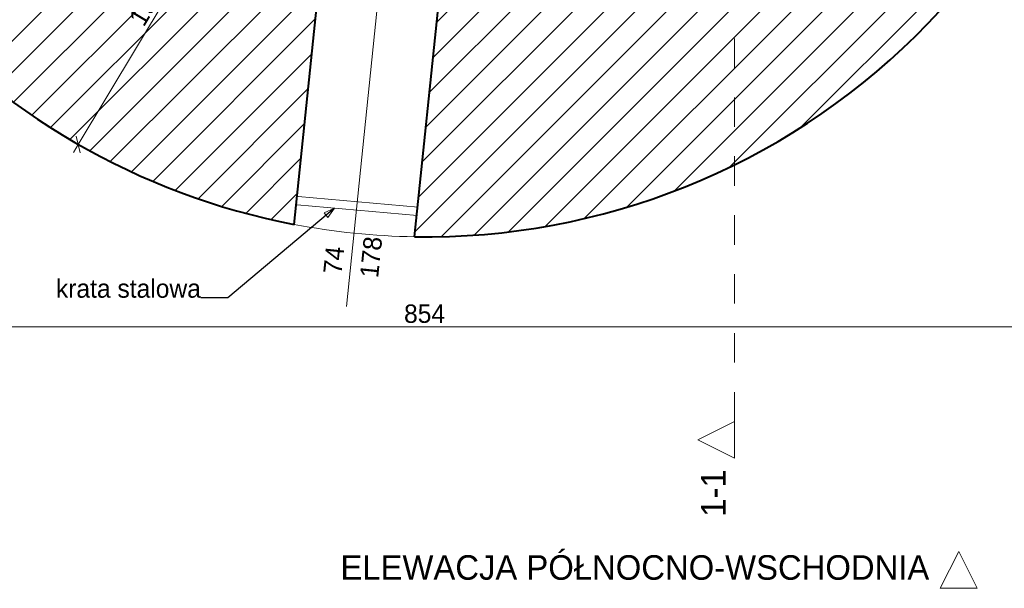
# Model space of a CAD drawing. Header units: millimetres. Extents: x 66061 to 82671, y 389 to 13188.
# Tile 2 of 5: x 70409 to 76428, y 389 to 3863. Entities that reach past the tile are written whole.
import ezdxf
from ezdxf.enums import TextEntityAlignment as Align

# ---------------------------------------------------------------- set-up
doc = ezdxf.new("R2010")
doc.units = ezdxf.units.MM
doc.header["$MEASUREMENT"] = 0
doc.linetypes.add('Przerywana', pattern=[360, 180, -180])
doc.linetypes.add('Wipeout_Contour', pattern=[1000, 0, -1000])
for name, color, linetype, lineweight in [('0_Nr_pióra__1', 7, 'Continuous', 13), ('inw_wymiarowanie_Nr_pióra__1', 7, 'Continuous', 13), ('inw_ściany zewnętrzne_Nr_pióra__27', 7, 'Continuous', 40), ('inw_ściany zewnętrzne_Nr_pióra__87', 7, 'Continuous', 13), ('Okna ARCHICADa_Nr_pióra__27', 7, 'Continuous', 40), ('Okna ARCHICADa_Nr_pióra__3', 7, 'Continuous', 13), ('Znaczniki okien ARCHICADa_Nr_pióra__1', 7, 'Continuous', 13), ('Znaczniki okien ARCHICADa_Nr_pióra__7', 7, 'Continuous', 20)]:
    doc.layers.add(name, color=color, linetype=linetype, lineweight=lineweight)
for name, color, linetype, lineweight, true_color in [('0_Nr_pióra__61', 7, 'Continuous', 13, 0x6a6a6a), ('inw_przekrój _Nr_pióra__101', 7, 'Continuous', 5, 0xb2b2b2), ('inw_przekrój _Nr_pióra__61', 7, 'Continuous', 13, 0x6a6a6a)]:
    doc.layers.add(name, color=color, linetype=linetype, lineweight=lineweight, true_color=true_color)
for name, color, linetype in [('inw_przekrój', 7, 'Continuous'), ('inw_wymiarowanie', 7, 'Continuous'), ('inw_ściany zewnętrzne', 7, 'Continuous'), ('Okna ARCHICADa', 7, 'Continuous'), ('Znaczniki okien ARCHICADa', 7, 'Continuous')]:
    doc.layers.add(name, color=color, linetype=linetype)
doc.styles.add('STYL_AUTOMATYCZNY_1', font='txt')
doc.dimstyles.new('STYL_AUTOMATYCZNY__1', dxfattribs={"dimtxt": 112.5, "dimasz": 71.25, "dimexe": 0.18, "dimexo": 0.0625, "dimgap": 0.09, "dimtad": 1, "dimdec": 0, "dimlfac": 0.1, "dimzin": 0, "dimdsep": 46, "dimtxsty": 'STYL_AUTOMATYCZNY_1', "dimblk": 'ARROWHEAD_6', "dimblk1": 'ARROWHEAD_6', "dimblk2": 'ARROWHEAD_6', "dimcen": 0.09, "dimse1": 1, "dimse2": 1, "dimclrd": 7, "dimclre": 7, "dimclrt": 7, "dimadec": 1, "dimazin": 0, "dimtfac": 1, "dimtdec": 4, "dimtmove": 0, "dimatfit": 3, "dimfxl": 0, "dimtolj": 1, "dimtzin": 0, "dimarcsym": 0})
doc.dimstyles.new('STYL_AUTOMATYCZNY__2', dxfattribs={"dimtxt": 112.5, "dimasz": 71.25, "dimexe": 0.18, "dimexo": 0.0625, "dimgap": 0.09, "dimtad": 1, "dimtih": 1, "dimtoh": 1, "dimdec": 0, "dimlfac": 0.1, "dimzin": 0, "dimdsep": 46, "dimtxsty": 'STYL_AUTOMATYCZNY_1', "dimblk": 'ARROWHEAD_6', "dimblk1": 'ARROWHEAD_6', "dimblk2": 'ARROWHEAD_6', "dimcen": 0.09, "dimse1": 1, "dimse2": 1, "dimclrd": 7, "dimclre": 7, "dimclrt": 7, "dimadec": 1, "dimazin": 0, "dimtfac": 1, "dimtdec": 4, "dimtmove": 0, "dimatfit": 3, "dimfxl": 0, "dimtolj": 1, "dimtzin": 0, "dimarcsym": 0})
doc.dimstyles.new('STYL_AUTOMATYCZNY__3', dxfattribs={"dimtxt": 0.18, "dimasz": 68.4, "dimexe": 0.18, "dimexo": 0.0625, "dimgap": 0.09, "dimtad": 0, "dimtih": 1, "dimtoh": 1, "dimdec": 4, "dimzin": 0, "dimdsep": 46, "dimcen": 0.09, "dimadec": 0, "dimazin": 0, "dimtfac": 1, "dimtdec": 4, "dimtmove": 0, "dimatfit": 3, "dimldrblk": 'ARROWHEAD_4', "dimfxl": 0, "dimtolj": 1, "dimtzin": 0, "dimarcsym": 0})
pattern_1 = [(45, (0, 0), (-95.45941, 95.45941), [])]

# ---------------------------------------------------------------- blocks, each defined once
blk = doc.blocks.new('Otwór okienny sklepiony eliptycznie 24')
at = {"layer": 'Okna ARCHICADa_Nr_pióra__27', "color": 7, "linetype": 'Continuous', "lineweight": 40}
for p, q in [((-370, 0), (-370, 1913)), ((370, 0), (370, 1913))]:
    blk.add_line(p, q, dxfattribs=at)
at = {"layer": 'Okna ARCHICADa_Nr_pióra__3', "color": 7, "linetype": 'Continuous', "lineweight": 13}
for radius, start, end in [(2370, 261.01835, 278.98165), (4270, 265.02903, 274.97097)]:
    blk.add_arc((0, 4253.9), radius, start, end, dxfattribs=at)
blk = doc.blocks.new('Znacznik O_PB')
at = {"layer": 'Znaczniki okien ARCHICADa_Nr_pióra__1', "color": 7, "linetype": 'Continuous', "lineweight": 13}
blk.add_line((0, -2350), (0, 0), dxfattribs=at)
at = {"layer": 'Znaczniki okien ARCHICADa_Nr_pióra__7', "color": 7, "lineweight": 20, "style": 'STYL_AUTOMATYCZNY_1'}
for tag, rotation, p in [('AC_MarkerText_4', 360, (-212.3, 6.6)), ('AC_MarkerText_2', 90, (-13.2, -2159.8)), ('AC_MarkerText_3', 90, (211.8, -2159.8))]:
    blk.add_attdef(tag, text='', height=112.5, rotation=rotation, dxfattribs=at).set_placement(p, align=Align.BOTTOM_LEFT)
blk = doc.blocks.new('Ściana_2_4', base_point=(70520, 6805.8))
at = {"layer": 'inw_ściany zewnętrzne', "linetype": 'Continuous', "lineweight": 0, "true_color": 0x000000}
h = blk.add_hatch(dxfattribs=at)
h.set_pattern_fill('Bloczki_ceramiczne_0004', color=18, style=0, pattern_type=2)
h.set_pattern_definition(pattern_1)
h.paths.add_polyline_path([(73018.6, 4439.3), (72823, 2536.3, 0.418821), (77160, 6805.8), (75260, 6805.8, -0.398399)])
h = blk.add_hatch(dxfattribs=at)
h.set_pattern_fill('Bloczki_ceramiczne_0004', color=18, style=0, pattern_type=2)
h.set_pattern_definition(pattern_1)
h.paths.add_polyline_path([(69646, 4029.3, 0.17003), (72086.8, 2612), (72282.5, 4515, -0.140291), (71162.5, 5183.3)])
at = {"layer": 'inw_ściany zewnętrzne_Nr_pióra__27', "color": 7, "linetype": 'Continuous', "lineweight": 40}
for p, q in [((72086.8, 2612), (72282.5, 4515)), ((72823, 2536.3), (73018.6, 4439.3))]:
    blk.add_line(p, q, dxfattribs=at)
for start, end in [(269.10012, 0), (220.5594, 259.15818)]:
    blk.add_arc((72890, 6805.8), 4270, start, end, dxfattribs=at)
at = {"layer": 'Okna ARCHICADa', "color": 7, "linetype": 'Continuous', "lineweight": 13, "xscale": -1, "zscale": 1000, "rotation": 354.1291511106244}
blk.add_blockref('Otwór okienny sklepiony eliptycznie 24', (72454.9, 2574.2), dxfattribs=at)
at = {"layer": 'Znaczniki okien ARCHICADa', "color": 7, "lineweight": 13}
ref = blk.add_blockref('Znacznik O_PB', (72647.6, 4448.2), dxfattribs=dict(at, rotation=354.1291511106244))
ref.add_attrib('AC_MarkerText_2', '74', dxfattribs={"layer": 'Znaczniki okien ARCHICADa_Nr_pióra__7', "color": 7, "lineweight": 20, "height": 112.5, "rotation": 84.12915, "style": 'STYL_AUTOMATYCZNY_1'}).set_placement((72409.4, 2301.3), align=Align.BOTTOM_LEFT)
ref.add_attrib('AC_MarkerText_3', '178', dxfattribs={"layer": 'Znaczniki okien ARCHICADa_Nr_pióra__7', "color": 7, "lineweight": 20, "height": 112.5, "rotation": 84.12915, "style": 'STYL_AUTOMATYCZNY_1'}).set_placement((72633.2, 2278.3), align=Align.BOTTOM_LEFT)
ref.add_attrib('AC_MarkerText_4', 'hp 29', dxfattribs={"layer": 'Znaczniki okien ARCHICADa_Nr_pióra__7', "color": 7, "lineweight": 20, "height": 112.5, "rotation": 354.12915, "style": 'STYL_AUTOMATYCZNY_1'}).set_placement((72435.9, 4476.6), align=Align.BOTTOM_LEFT)
blk = doc.blocks.new('*D27')
at = {"layer": 'inw_wymiarowanie_Nr_pióra__1', "color": 7, "linetype": 'Continuous', "lineweight": 13}
for p, q in [((74187.2, 8789.2), (71745.3, 4728.6)), ((71758.2, 4677.2), (71732.5, 4780.1)), ((71745.3, 4728.6), (70766.2, 3100.4)), ((70753.4, 3151.8), (70779, 3048.9)), ((70766.2, 3100.4), (70737.2, 3052.2))]:
    blk.add_line(p, q, dxfattribs=at)
at = {"layer": 'inw_wymiarowanie_Nr_pióra__1', "color": 7, "lineweight": 13, "insert": (71168.5, 3813.1), "char_height": 112.5, "attachment_point": 7, "rotation": 58.97921, "style": 'STYL_AUTOMATYCZNY_1'}
blk.add_mtext('\\A1;{\\pql;\\fCentury Gothic|b0|i0|c238|p34;190}', dxfattribs=at)
blk = doc.blocks.new('ARROWHEAD_6')
at = {"color": 0, "linetype": 'Continuous', "lineweight": 0}
for p, q in [((0, 0), (-1, 0)), ((-0.5, -0.5), (0.5, 0.5))]:
    blk.add_line(p, q, dxfattribs=at)
blk = doc.blocks.new('*D29')
at = {"layer": 'inw_wymiarowanie_Nr_pióra__1', "color": 7, "linetype": 'Continuous', "lineweight": 13}
for p, q in [((68563.8, 1986.3), (68620, 1986.3)), ((68657.5, 2023.8), (68582.5, 1948.8)), ((68620, 1986.3), (77160, 1986.3)), ((77122.5, 1948.8), (77197.5, 2023.8)), ((77160, 1986.3), (77216.3, 1986.3))]:
    blk.add_line(p, q, dxfattribs=at)
at = {"layer": 'inw_wymiarowanie_Nr_pióra__1', "color": 7, "lineweight": 13, "insert": (72758.2, 2008.8), "char_height": 112.5, "attachment_point": 7, "style": 'STYL_AUTOMATYCZNY_1'}
blk.add_mtext('\\A1;{\\pql;\\fCentury Gothic|b0|i0|c238|p34;854}', dxfattribs=at)
blk = doc.blocks.new('*D30')
at = {"layer": 'inw_wymiarowanie_Nr_pióra__1', "color": 7, "linetype": 'Continuous', "lineweight": 13}
for p, q in [((68256.3, 11038.3), (68181.3, 11113.3)), ((68218.8, 11075.8), (68218.8, 11132)), ((68218.8, 2535.8), (68218.8, 11075.8)), ((68181.3, 2573.3), (68256.3, 2498.3)), ((68218.8, 2479.5), (68218.8, 2535.8))]:
    blk.add_line(p, q, dxfattribs=at)
at = {"layer": 'inw_wymiarowanie_Nr_pióra__1', "color": 7, "lineweight": 13, "insert": (68196.3, 6674), "char_height": 112.5, "attachment_point": 7, "rotation": 90, "style": 'STYL_AUTOMATYCZNY_1'}
blk.add_mtext('\\A1;{\\pql;\\fCentury Gothic|b0|i0|c238|p34;854}', dxfattribs=at)
blk = doc.blocks.new('Elewacja_1_4', base_point=(64662.9, 388.9))
at = {"layer": '0_Nr_pióra__61', "color": 251, "lineweight": 13, "true_color": 0x6a6a6a, "insert": (75969.1, 439), "char_height": 150, "attachment_point": 9, "style": 'STYL_AUTOMATYCZNY_1'}
blk.add_mtext('\\A1;{\\pqr;\\pt0;\\fCentury Gothic|b0|i0|c238|p34;ELEWACJA PÓŁNOCNO-WSCHODNIA}', dxfattribs=at)
at = {"color": 254, "linetype": 'Wipeout_Contour', "lineweight": 0, "ltscale": 228451.807774}
blk.add_wipeout([(76036.6, 388.9), (76261.6, 388.9), (76149.1, 613.9)], dxfattribs=at)
at = {"layer": '0_Nr_pióra__61', "color": 251, "linetype": 'Continuous', "lineweight": 13, "true_color": 0x6a6a6a, "flags": 128}
blk.add_lwpolyline([(76036.6, 388.9), (76261.6, 388.9), (76149.1, 613.9)], close=True, dxfattribs=at)
blk = doc.blocks.new('ARROWHEAD_4')
at = {"color": 0, "linetype": 'Continuous', "lineweight": 0}
blk.add_line((0, 0), (-1, 0), dxfattribs=at)
at = {"color": 0, "linetype": 'Continuous', "lineweight": 0, "flags": 128}
blk.add_lwpolyline([(-1, 0.2679), (0, 0), (-1, -0.2679)], close=True, dxfattribs=at)
blk = doc.blocks.new('Płaszczyzna odcinająca_1_4', base_point=(74778.4, 1295.5))
at = {"layer": 'inw_przekrój _Nr_pióra__101', "color": 253, "linetype": 'Przerywana', "lineweight": 5, "true_color": 0xb2b2b2}
blk.add_line((74778.4, 1408), (74778.4, 12080.9), dxfattribs=at)
at = {"layer": 'inw_przekrój _Nr_pióra__61', "color": 251, "lineweight": 13, "true_color": 0x6a6a6a, "insert": (74724.5, 1115.5), "char_height": 150, "attachment_point": 9, "rotation": 90, "style": 'STYL_AUTOMATYCZNY_1'}
blk.add_mtext('\\A1;{\\pqr;\\pt0;\\fCentury Gothic|b0|i0|c238|p34;1-1}', dxfattribs=at)
at = {"color": 254, "linetype": 'Wipeout_Contour', "lineweight": 0, "ltscale": 224143.482867}
blk.add_wipeout([(74778.4, 1183), (74778.4, 1408), (74553.4, 1295.5)], dxfattribs=at).dxf.layer = 'inw_przekrój'
at = {"layer": 'inw_przekrój _Nr_pióra__61', "color": 251, "linetype": 'Continuous', "lineweight": 13, "true_color": 0x6a6a6a, "flags": 128}
blk.add_lwpolyline([(74778.4, 1183), (74778.4, 1408), (74553.4, 1295.5)], close=True, dxfattribs=at)

msp = doc.modelspace()

# ---------------------------------------------------------------- linework, layer by layer
at = {"layer": 'inw_ściany zewnętrzne_Nr_pióra__87', "color": 7, "linetype": 'Continuous', "lineweight": 13}
for p, q in [((72110.4, 2782.3), (72843.9, 2716.4)), ((72105.9, 2732.5), (72839.4, 2666.6))]:
    msp.add_line(p, q, dxfattribs=at)

# ---------------------------------------------------------------- block references
at = {"color": 151, "lineweight": 13, "true_color": 0x80c2ff}
msp.add_blockref('Elewacja_1_4', (64662.9, 388.9), dxfattribs=at)
at = {"layer": 'inw_ściany zewnętrzne', "color": 7, "lineweight": 40}
msp.add_blockref('Ściana_2_4', (70520, 6805.8), dxfattribs=at)

# ---------------------------------------------------------------- texts
at = {"layer": '0_Nr_pióra__1', "color": 7, "linetype": 'Continuous', "lineweight": 13, "insert": (71516.4, 2162.5), "char_height": 112.5, "attachment_point": 9, "style": 'STYL_AUTOMATYCZNY_1'}
msp.add_mtext('\\A1;{\\pqr;\\fCentury Gothic|b0|i0|c238|p34;krata \\fCentury Gothic|b0|i0|c238|p34;stalowa}', dxfattribs=at)

# ---------------------------------------------------------------- dimensions: what is measured, and where the dimension line sits
at = {"layer": 'inw_wymiarowanie', "color": 7, "linetype": 'Continuous', "lineweight": 13}
for base, p1, p2, angle, picture, middle, turn in [((68218.8, 11075.8), (73329.8, 2535.8), (73329.8, 11075.8), 90, '*D30', (68140.1, 6802.6), 90), ((70766.2, 3100.4), (67039.9, 7558.3), (66060.7, 5930), 238.97921, '*D27', (71186.6, 3952.3), 58.97921)]:
    dim = msp.add_linear_dim(base=base, p1=p1, p2=p2, angle=angle, dimstyle='STYL_AUTOMATYCZNY__1', dxfattribs=at)
    dim.commit()
    dim.dimension.update_dxf_attribs({"geometry": picture, "text_midpoint": middle, "dimtype": 160, "text_rotation": turn})
dim = msp.add_linear_dim(base=(77160, 1986.3), p1=(68620, 6805.8), p2=(77160, 6805.8), dimstyle='STYL_AUTOMATYCZNY__2', dxfattribs=at)
dim.commit()
dim.dimension.update_dxf_attribs({"geometry": '*D29', "text_midpoint": (72886.8, 2065.1), "dimtype": 160})

# ---------------------------------------------------------------- leaders
at = {"layer": '0_Nr_pióra__1', "color": 7, "linetype": 'Continuous', "lineweight": 13, "annotation_type": 0, "has_hookline": 1, "hookline_direction": 1, "text_width": 1004.1}
msp.add_leader([(72333.7, 2712), (71682, 2162.5), (71516.5, 2162.5)], dimstyle='STYL_AUTOMATYCZNY__3', dxfattribs=at)

# ---------------------------------------------------------------- next in the draw order: block references
at = {"layer": 'inw_przekrój', "color": 253, "lineweight": 5, "true_color": 0xb2b2b2}
msp.add_blockref('Płaszczyzna odcinająca_1_4', (74778.4, 1295.5), dxfattribs=at)

doc.saveas('drawing.dxf')
